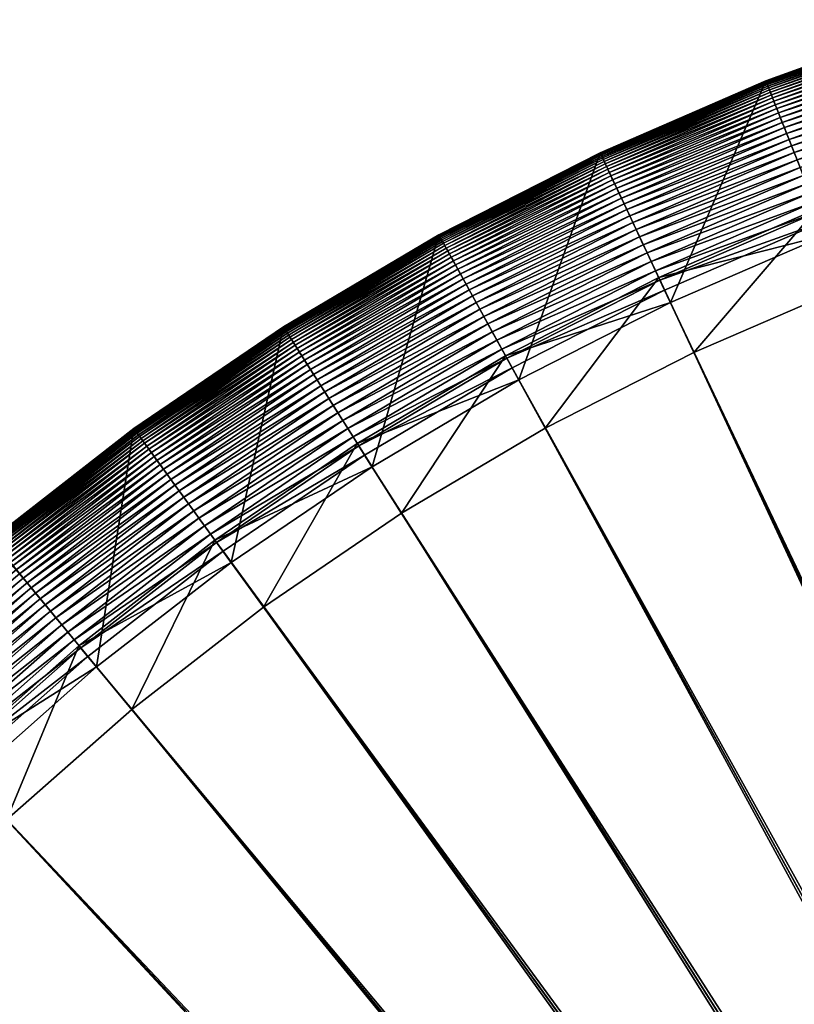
# Model space of a CAD drawing. Header units: millimetres. Extents: x -38.8 to 49.8, y -3.5 to 19.4.
# Tile 169 of 256: x -37.5 to -36.6, y 2.1 to 3.4. Entities that reach past the tile are written whole.
import ezdxf

# ---------------------------------------------------------------- set-up
doc = ezdxf.new("R2010")
doc.units = ezdxf.units.MM
doc.layers.get('0').update_dxf_attribs({"true_color": 0x5890e1})

msp = doc.modelspace()

# ---------------------------------------------------------------- meshes
at = {"color": 206, "true_color": 0x6c0888}
mesh = msp.add_polyface(dxfattribs=at)
corners = [(-36.8048, 3.1909, 3.7911), (-36.6015, 3.2789, 6.5722), (-36.6015, 3.2789, 3.7911), (-36.8048, 3.1909, 6.5722), (-36.6015, 3.2789, 6.5819), (-36.8048, 3.1909, 6.5819), (-36.6013, 3.2786, 6.5915), (-36.8046, 3.1906, 6.5915), (-36.6011, 3.278, 6.601), (-36.8044, 3.19, 6.601), (-36.6008, 3.2771, 6.6105), (-36.804, 3.1892, 6.6105), (-36.6003, 3.2759, 6.62), (-36.8034, 3.188, 6.62), (-36.5997, 3.2744, 6.6293), (-36.8027, 3.1865, 6.6293), (-36.599, 3.2726, 6.6384), (-36.8019, 3.1848, 6.6384), (-36.5981, 3.2704, 6.6475), (-36.8009, 3.1827, 6.6475), (-36.5971, 3.2679, 6.6564), (-36.7998, 3.1802, 6.6564), (-36.596, 3.265, 6.665), (-36.7984, 3.1774, 6.665), (-36.5947, 3.2618, 6.6735), (-36.797, 3.1743, 6.6735), (-36.5933, 3.2582, 6.6818), (-36.7953, 3.1708, 6.6818), (-36.5917, 3.2542, 6.6898), (-36.7935, 3.1669, 6.6898), (-36.59, 3.2498, 6.6976), (-36.7915, 3.1626, 6.6976), (-36.5881, 3.245, 6.7051), (-36.7893, 3.1579, 6.7051), (-36.586, 3.2398, 6.7122), (-36.7869, 3.1529, 6.7122), (-36.7843, 3.1474, 6.7191), (-36.5838, 3.2342, 6.7191), (-36.7816, 3.1415, 6.7256), (-36.5814, 3.2282, 6.7256), (-36.7786, 3.1352, 6.7318), (-36.5788, 3.2217, 6.7318), (-36.7754, 3.1285, 6.7375), (-36.5761, 3.2147, 6.7375), (-36.772, 3.1213, 6.7429), (-36.5731, 3.2073, 6.7429), (-36.7684, 3.1136, 6.7479), (-36.57, 3.1995, 6.7479), (-36.7646, 3.1055, 6.7524), (-36.5667, 3.1911, 6.7524), (-36.7606, 3.0969, 6.7565), (-36.5632, 3.1823, 6.7565), (-36.7563, 3.0878, 6.7601), (-36.5595, 3.173, 6.7601), (-36.7518, 3.0783, 6.7632), (-36.5556, 3.1632, 6.7632), (-36.7471, 3.0682, 6.7657), (-36.5515, 3.1528, 6.7657), (-36.7421, 3.0576, 6.7678), (-36.5472, 3.1419, 6.7678), (-36.7368, 3.0465, 6.7692), (-36.5427, 3.1305, 6.7692), (-36.7314, 3.0349, 6.7701), (-36.538, 3.1186, 6.7701), (-36.7257, 3.0227, 6.7705), (-36.533, 3.1061, 6.7705), (-36.6897, 2.9463, 6.4013), (-36.7328, 3.038, 6.1478), (-36.5393, 3.1218, 6.1478), (-36.5019, 3.0275, 6.4013), (-36.7185, 3.0074, 3.9448), (-36.5268, 3.0904, 3.9448), (-36.393, 3.354, 6.5722), (-36.393, 3.3539, 6.5819), (-36.3929, 3.3536, 6.5915), (-36.3927, 3.353, 6.601), (-36.3924, 3.3521, 6.6105), (-36.392, 3.3509, 6.62)]
mesh.append_faces([[corners[k] for k in face] for face in [(0, 1, 2), (3, 4, 1), (5, 6, 4), (7, 8, 6), (9, 10, 8), (11, 12, 10), (13, 14, 12), (15, 16, 14), (17, 18, 16), (19, 20, 18), (21, 22, 20), (23, 24, 22), (25, 26, 24), (27, 28, 26), (29, 30, 28), (31, 32, 30), (33, 34, 32), (35, 37, 34), (36, 39, 37), (38, 41, 39), (40, 43, 41), (42, 45, 43), (44, 47, 45), (46, 49, 47), (48, 51, 49), (50, 53, 51), (52, 55, 53), (54, 57, 55), (56, 59, 57), (58, 61, 59), (60, 63, 61), (62, 65, 63), (66, 68, 69), (67, 71, 68), (70, 2, 71)]], dxfattribs={"vtx0": -1, "color": 206})
mesh.append_faces([[corners[k] for k in face] for face in [(35, 36, 37), (36, 38, 39), (38, 40, 41), (40, 42, 43), (42, 44, 45), (44, 46, 47), (46, 48, 49), (48, 50, 51), (50, 52, 53), (52, 54, 55), (54, 56, 57), (56, 58, 59), (58, 60, 61), (60, 62, 63), (62, 64, 65), (66, 67, 68), (67, 70, 71), (70, 0, 2), (2, 1, 72), (1, 4, 73), (4, 6, 74), (6, 8, 75), (8, 10, 76), (10, 12, 77)]], dxfattribs={"vtx2": -1, "color": 206})
mesh = msp.add_polyface(dxfattribs=at)
corners = [(-36.6015, 3.2789, 3.7911), (-36.393, 3.354, 6.5722), (-36.393, 3.354, 3.7911), (-36.6015, 3.2789, 6.5722), (-36.393, 3.3539, 6.5819), (-36.6015, 3.2789, 6.5819), (-36.3929, 3.3536, 6.5915), (-36.6013, 3.2786, 6.5915), (-36.3927, 3.353, 6.601), (-36.6011, 3.278, 6.601), (-36.3924, 3.3521, 6.6105), (-36.6008, 3.2771, 6.6105), (-36.392, 3.3509, 6.62), (-36.6003, 3.2759, 6.62), (-36.5997, 3.2744, 6.6293), (-36.3915, 3.3494, 6.6293), (-36.599, 3.2726, 6.6384), (-36.3909, 3.3475, 6.6384), (-36.5981, 3.2704, 6.6475), (-36.3902, 3.3453, 6.6475), (-36.5971, 3.2679, 6.6564), (-36.3894, 3.3427, 6.6564), (-36.596, 3.265, 6.665), (-36.3884, 3.3398, 6.665), (-36.5947, 3.2618, 6.6735), (-36.3873, 3.3364, 6.6735), (-36.5933, 3.2582, 6.6818), (-36.3861, 3.3328, 6.6818), (-36.5917, 3.2542, 6.6898), (-36.3848, 3.3287, 6.6898), (-36.59, 3.2498, 6.6976), (-36.3834, 3.3242, 6.6976), (-36.5881, 3.245, 6.7051), (-36.3818, 3.3193, 6.7051), (-36.586, 3.2398, 6.7122), (-36.38, 3.314, 6.7122), (-36.5838, 3.2342, 6.7191), (-36.3782, 3.3082, 6.7191), (-36.5814, 3.2282, 6.7256), (-36.3762, 3.302, 6.7256), (-36.5788, 3.2217, 6.7318), (-36.374, 3.2954, 6.7318), (-36.5761, 3.2147, 6.7375), (-36.3717, 3.2883, 6.7375), (-36.5731, 3.2073, 6.7429), (-36.3692, 3.2807, 6.7429), (-36.57, 3.1995, 6.7479), (-36.3666, 3.2727, 6.7479), (-36.5667, 3.1911, 6.7524), (-36.3639, 3.2642, 6.7524), (-36.5632, 3.1823, 6.7565), (-36.3609, 3.2551, 6.7565), (-36.5595, 3.173, 6.7601), (-36.3578, 3.2456, 6.7601), (-36.5556, 3.1632, 6.7632), (-36.3546, 3.2355, 6.7632), (-36.5515, 3.1528, 6.7657), (-36.3511, 3.225, 6.7657), (-36.5472, 3.1419, 6.7678), (-36.3475, 3.2138, 6.7678), (-36.5427, 3.1305, 6.7692), (-36.3437, 3.2022, 6.7692), (-36.538, 3.1186, 6.7701), (-36.3397, 3.19, 6.7701), (-36.533, 3.1061, 6.7705), (-36.3356, 3.1772, 6.7705), (-36.5019, 3.0275, 6.4013), (-36.5393, 3.1218, 6.1478), (-36.3408, 3.1932, 6.1478), (-36.5268, 3.0904, 3.9448), (-36.3304, 3.1611, 3.9448)]
mesh.append_faces([[corners[k] for k in face] for face in [(0, 1, 2), (3, 4, 1), (5, 6, 4), (7, 8, 6), (9, 10, 8), (11, 12, 10), (13, 15, 12), (14, 17, 15), (16, 19, 17), (18, 21, 19), (20, 23, 21), (22, 25, 23), (24, 27, 25), (26, 29, 27), (28, 31, 29), (30, 33, 31), (32, 35, 33), (34, 37, 35), (36, 39, 37), (38, 41, 39), (40, 43, 41), (42, 45, 43), (44, 47, 45), (46, 49, 47), (48, 51, 49), (50, 53, 51), (52, 55, 53), (54, 57, 55), (56, 59, 57), (69, 2, 70)]], dxfattribs={"vtx0": -1, "color": 206})
mesh.append_faces([[corners[k] for k in face] for face in [(13, 14, 15), (14, 16, 17), (16, 18, 19), (18, 20, 21), (20, 22, 23), (22, 24, 25), (24, 26, 27), (26, 28, 29), (28, 30, 31), (30, 32, 33), (32, 34, 35), (34, 36, 37), (36, 38, 39), (38, 40, 41), (40, 42, 43), (42, 44, 45), (44, 46, 47), (46, 48, 49), (48, 50, 51), (50, 52, 53), (52, 54, 55), (54, 56, 57), (56, 58, 59), (58, 60, 61), (60, 62, 63), (62, 64, 65), (66, 67, 68), (67, 69, 70), (69, 0, 2)]], dxfattribs={"vtx2": -1, "color": 206})
mesh = msp.add_polyface(dxfattribs=at)
corners = [(-35.5231, 0.0564, 6.3844), (-38.4001, 1.0062, 6.4013), (-35.5191, 0.0701, 6.3844), (-38.4804, 1.0323, 6.7705), (-35.5191, 0.0701, 6.7705), (-35.5143, 0.0835, 6.7705), (-38.3308, 1.1987, 6.4013), (-35.5143, 0.0835, 6.3844), (-38.4093, 1.2298, 6.7705), (-35.5086, 0.0966, 6.7705), (-38.2495, 1.3864, 6.4013), (-35.5086, 0.0966, 6.3844), (-38.326, 1.4224, 6.7705), (-35.5021, 0.1093, 6.7705), (-38.1567, 1.5687, 6.4013), (-35.5021, 0.1093, 6.3844), (-38.2307, 1.6094, 6.7705), (-35.4949, 0.1216, 6.7705), (-38.0525, 1.7447, 6.4013), (-35.4949, 0.1216, 6.3844), (-38.1239, 1.79, 6.7705), (-35.4869, 0.1334, 6.7705), (-37.9376, 1.9139, 6.4013), (-35.4869, 0.1334, 6.3844), (-38.0059, 1.9636, 6.7705), (-35.4781, 0.1447, 6.7705), (-37.8122, 2.0756, 6.4013), (-35.4781, 0.1447, 6.3844), (-37.8773, 2.1294, 6.7705), (-35.4687, 0.1554, 6.7705), (-37.6769, 2.229, 6.4013), (-35.4687, 0.1554, 6.3844), (-37.7385, 2.2868, 6.7705), (-35.4586, 0.1654, 6.7705), (-37.5323, 2.3736, 6.4013), (-35.4586, 0.1654, 6.3844), (-37.5901, 2.4352, 6.7705), (-35.4479, 0.1749, 6.7705), (-37.3788, 2.5089, 6.4013), (-35.4479, 0.1749, 6.3844), (-37.4327, 2.574, 6.7705), (-35.4367, 0.1836, 6.7705), (-37.2172, 2.6343, 6.4013), (-35.4367, 0.1836, 6.3844), (-37.2669, 2.7027, 6.7705), (-35.4249, 0.1916, 6.7705), (-37.0933, 2.8206, 6.7705), (-37.048, 2.7493, 6.4013), (-35.4249, 0.1916, 6.3844), (-35.4126, 0.1989, 6.7705), (-36.9126, 2.9274, 6.7705), (-36.8719, 2.8534, 6.4013), (-35.4126, 0.1989, 6.3844), (-35.3999, 0.2053, 6.7705), (-36.7257, 3.0227, 6.7705), (-36.6897, 2.9463, 6.4013), (-35.3999, 0.2053, 6.3844), (-35.3868, 0.211, 6.7705), (-36.533, 3.1061, 6.7705), (-36.5019, 3.0275, 6.4013), (-35.3868, 0.211, 6.3844), (-35.3734, 0.2158, 6.7705), (-36.3356, 3.1772, 6.7705), (-36.3095, 3.0968, 6.4013), (-35.3734, 0.2158, 6.3844), (-35.3597, 0.2198, 6.7705), (-36.1341, 3.2357, 6.7705), (-36.113, 3.1539, 6.4013), (-35.3597, 0.2198, 6.3844), (-35.3458, 0.2229, 6.7705), (-35.9292, 3.2815, 6.7705), (-35.9134, 3.1985, 6.4013), (-35.3458, 0.2229, 6.3844), (-35.3317, 0.2252, 6.7705), (-35.722, 3.3143, 6.7705), (-35.7114, 3.2305, 6.4013), (-35.3317, 0.2252, 6.3844), (-35.3175, 0.2265, 6.7705), (-35.5077, 3.2497, 6.4013), (-35.3175, 0.2265, 6.3844), (-35.513, 3.3341, 6.7705), (-35.3033, 0.2269, 6.7705), (-35.3033, 3.2562, 6.4013), (-35.3033, 0.2269, 6.3844)]
mesh.append_faces([[corners[k] for k in face] for face in [(0, 1, 2), (2, 6, 7), (7, 10, 11), (11, 14, 15), (15, 18, 19), (19, 22, 23), (23, 26, 27), (27, 30, 31), (31, 34, 35), (35, 38, 39), (39, 42, 43), (44, 45, 46), (43, 47, 48), (46, 49, 50), (48, 51, 52), (50, 53, 54), (52, 55, 56), (54, 57, 58), (56, 59, 60), (58, 61, 62), (60, 63, 64), (62, 65, 66), (64, 67, 68), (66, 69, 70), (68, 71, 72), (70, 73, 74), (72, 75, 76), (76, 78, 79), (79, 82, 83)]], dxfattribs={"vtx0": -1, "color": 206})
mesh.append_faces([[corners[k] for k in face] for face in [(3, 4, 5), (8, 5, 9), (12, 9, 13), (16, 13, 17), (20, 17, 21), (24, 21, 25), (28, 25, 29), (32, 29, 33), (36, 33, 37), (40, 37, 41), (39, 38, 42), (44, 41, 45), (43, 42, 47), (46, 45, 49), (48, 47, 51), (50, 49, 53), (52, 51, 55), (54, 53, 57), (56, 55, 59), (58, 57, 61), (60, 59, 63), (62, 61, 65), (64, 63, 67), (66, 65, 69), (68, 67, 71), (70, 69, 73), (72, 71, 75), (74, 73, 77), (76, 75, 78), (80, 77, 81), (79, 78, 82)]], dxfattribs={"vtx2": -1, "color": 206})
mesh = msp.add_polyface(dxfattribs=at)
corners = [(-37.0022, 3.0903, 3.7911), (-37.0022, 3.0903, 6.5722), (-36.8048, 3.1909, 6.5722), (-36.8048, 3.1909, 3.7911), (-37.0022, 3.0903, 6.5819), (-36.8048, 3.1909, 6.5819), (-37.002, 3.09, 6.5915), (-36.8046, 3.1906, 6.5915), (-37.0017, 3.0895, 6.601), (-36.8044, 3.19, 6.601), (-37.0013, 3.0887, 6.6105), (-36.804, 3.1892, 6.6105), (-37.0006, 3.0875, 6.62), (-36.8034, 3.188, 6.62), (-36.9999, 3.0861, 6.6293), (-36.8027, 3.1865, 6.6293), (-36.9989, 3.0844, 6.6384), (-36.8019, 3.1848, 6.6384), (-36.9978, 3.0823, 6.6475), (-36.8009, 3.1827, 6.6475), (-36.9965, 3.08, 6.6564), (-36.7998, 3.1802, 6.6564), (-36.995, 3.0773, 6.665), (-36.7984, 3.1774, 6.665), (-36.9933, 3.0742, 6.6735), (-36.797, 3.1743, 6.6735), (-36.9915, 3.0708, 6.6818), (-36.7953, 3.1708, 6.6818), (-36.9894, 3.067, 6.6898), (-36.7935, 3.1669, 6.6898), (-36.9871, 3.0629, 6.6976), (-36.7915, 3.1626, 6.6976), (-36.9846, 3.0584, 6.7051), (-36.7893, 3.1579, 6.7051), (-36.9819, 3.0535, 6.7122), (-36.7869, 3.1529, 6.7122), (-36.979, 3.0482, 6.7191), (-36.7843, 3.1474, 6.7191), (-36.9759, 3.0425, 6.7256), (-36.7816, 3.1415, 6.7256), (-36.7786, 3.1352, 6.7318), (-36.9725, 3.0364, 6.7318), (-36.7754, 3.1285, 6.7375), (-36.9689, 3.0299, 6.7375), (-36.772, 3.1213, 6.7429), (-36.9651, 3.0229, 6.7429), (-36.7684, 3.1136, 6.7479), (-36.961, 3.0155, 6.7479), (-36.7646, 3.1055, 6.7524), (-36.6015, 3.2789, 6.5722), (-36.6015, 3.2789, 6.5819), (-36.6013, 3.2786, 6.5915), (-36.6011, 3.278, 6.601), (-36.6008, 3.2771, 6.6105), (-36.6003, 3.2759, 6.62), (-36.5997, 3.2744, 6.6293), (-36.599, 3.2726, 6.6384), (-36.5981, 3.2704, 6.6475), (-36.5971, 3.2679, 6.6564), (-36.596, 3.265, 6.665), (-36.5947, 3.2618, 6.6735), (-36.5933, 3.2582, 6.6818), (-36.5917, 3.2542, 6.6898), (-36.59, 3.2498, 6.6976), (-36.5881, 3.245, 6.7051), (-36.586, 3.2398, 6.7122)]
mesh.append_faces([[corners[k] for k in face] for face in [(0, 2, 3), (1, 5, 2), (4, 7, 5), (6, 9, 7), (8, 11, 9), (10, 13, 11), (12, 15, 13), (14, 17, 15), (16, 19, 17), (18, 21, 19), (20, 23, 21), (22, 25, 23), (24, 27, 25), (26, 29, 27), (28, 31, 29), (30, 33, 31), (32, 35, 33), (34, 37, 35), (36, 39, 37), (38, 40, 39), (41, 42, 40), (43, 44, 42), (45, 46, 44), (47, 48, 46)]], dxfattribs={"vtx0": -1, "color": 206})
mesh.append_faces([[corners[k] for k in face] for face in [(0, 1, 2), (1, 4, 5), (4, 6, 7), (6, 8, 9), (8, 10, 11), (10, 12, 13), (12, 14, 15), (14, 16, 17), (16, 18, 19), (18, 20, 21), (20, 22, 23), (22, 24, 25), (24, 26, 27), (26, 28, 29), (28, 30, 31), (30, 32, 33), (32, 34, 35), (34, 36, 37), (36, 38, 39), (3, 2, 49), (2, 5, 50), (5, 7, 51), (7, 9, 52), (9, 11, 53), (11, 13, 54), (13, 15, 55), (15, 17, 56), (17, 19, 57), (19, 21, 58), (21, 23, 59), (23, 25, 60), (25, 27, 61), (27, 29, 62), (29, 31, 63), (31, 33, 64), (33, 35, 65)]], dxfattribs={"vtx2": -1, "color": 206})
mesh = msp.add_polyface(dxfattribs=at)
corners = [(-37.188, 2.9699, 6.6475), (-36.9965, 3.08, 6.6564), (-36.9978, 3.0823, 6.6475), (-37.1865, 2.9676, 6.6564), (-36.995, 3.0773, 6.665), (-37.1849, 2.965, 6.665), (-36.9933, 3.0742, 6.6735), (-37.183, 2.962, 6.6735), (-36.9915, 3.0708, 6.6818), (-37.1809, 2.9587, 6.6818), (-36.9894, 3.067, 6.6898), (-37.1786, 2.9551, 6.6898), (-36.9871, 3.0629, 6.6976), (-37.1761, 2.9511, 6.6976), (-36.9846, 3.0584, 6.7051), (-37.1734, 2.9468, 6.7051), (-36.9819, 3.0535, 6.7122), (-37.1704, 2.9421, 6.7122), (-36.979, 3.0482, 6.7191), (-37.1671, 2.937, 6.7191), (-36.9759, 3.0425, 6.7256), (-37.1636, 2.9315, 6.7256), (-36.9725, 3.0364, 6.7318), (-37.1599, 2.9256, 6.7318), (-36.9689, 3.0299, 6.7375), (-37.1559, 2.9193, 6.7375), (-36.9651, 3.0229, 6.7429), (-37.1516, 2.9126, 6.7429), (-36.961, 3.0155, 6.7479), (-37.1471, 2.9054, 6.7479), (-36.9567, 3.0076, 6.7524), (-37.1423, 2.8979, 6.7524), (-36.9521, 2.9993, 6.7565), (-37.1372, 2.8898, 6.7565), (-36.9473, 2.9905, 6.7601), (-37.1318, 2.8814, 6.7601), (-36.9422, 2.9812, 6.7632), (-37.1262, 2.8725, 6.7632), (-36.9369, 2.9715, 6.7657), (-37.1202, 2.8631, 6.7657), (-37.1139, 2.8532, 6.7678), (-36.9312, 2.9612, 6.7678), (-37.1074, 2.8428, 6.7692), (-36.9253, 2.9505, 6.7692), (-37.1005, 2.832, 6.7701), (-36.9191, 2.9392, 6.7701), (-37.0933, 2.8206, 6.7705), (-36.9126, 2.9274, 6.7705), (-37.048, 2.7493, 6.4013), (-37.1023, 2.8349, 6.1478), (-36.9208, 2.9423, 6.1478), (-36.8719, 2.8534, 6.4013), (-37.0842, 2.8064, 3.9448), (-36.9045, 2.9126, 3.9448), (-37.0022, 3.0903, 3.7911), (-36.7786, 3.1352, 6.7318), (-36.7754, 3.1285, 6.7375), (-36.772, 3.1213, 6.7429), (-36.7684, 3.1136, 6.7479), (-36.7646, 3.1055, 6.7524), (-36.7606, 3.0969, 6.7565), (-36.7563, 3.0878, 6.7601), (-36.7518, 3.0783, 6.7632), (-36.7471, 3.0682, 6.7657), (-36.7421, 3.0576, 6.7678), (-36.7368, 3.0465, 6.7692), (-36.7314, 3.0349, 6.7701), (-36.7257, 3.0227, 6.7705), (-36.7328, 3.038, 6.1478), (-36.6897, 2.9463, 6.4013), (-36.7185, 3.0074, 3.9448), (-36.8048, 3.1909, 3.7911)]
mesh.append_faces([[corners[k] for k in face] for face in [(0, 1, 2), (3, 4, 1), (5, 6, 4), (7, 8, 6), (9, 10, 8), (11, 12, 10), (13, 14, 12), (15, 16, 14), (17, 18, 16), (19, 20, 18), (21, 22, 20), (23, 24, 22), (25, 26, 24), (27, 28, 26), (29, 30, 28), (31, 32, 30), (33, 34, 32), (35, 36, 34), (37, 38, 36), (39, 41, 38), (40, 43, 41), (42, 45, 43), (44, 47, 45), (48, 50, 51), (49, 53, 50), (52, 54, 53), (30, 60, 59), (32, 61, 60), (34, 62, 61), (36, 63, 62), (38, 64, 63), (41, 65, 64), (43, 66, 65), (45, 67, 66), (51, 68, 69), (50, 70, 68), (53, 71, 70)]], dxfattribs={"vtx0": -1, "color": 206})
mesh.append_faces([[corners[k] for k in face] for face in [(39, 40, 41), (40, 42, 43), (42, 44, 45), (44, 46, 47), (48, 49, 50), (49, 52, 53), (20, 22, 55), (22, 24, 56), (24, 26, 57), (26, 28, 58), (28, 30, 59), (30, 32, 60), (32, 34, 61), (34, 36, 62), (36, 38, 63), (38, 41, 64), (41, 43, 65), (43, 45, 66), (45, 47, 67), (51, 50, 68), (50, 53, 70), (53, 54, 71)]], dxfattribs={"vtx2": -1, "color": 206})
mesh = msp.add_polyface(dxfattribs=at)
corners = [(-37.3761, 2.853, 3.7911), (-37.3761, 2.853, 6.5722), (-37.1929, 2.9776, 6.5722), (-37.1929, 2.9776, 3.7911), (-37.3761, 2.853, 6.5819), (-37.1929, 2.9775, 6.5819), (-37.3759, 2.8528, 6.5915), (-37.1927, 2.9773, 6.5915), (-37.1924, 2.9767, 6.601), (-37.3755, 2.8523, 6.601), (-37.1919, 2.9759, 6.6105), (-37.375, 2.8515, 6.6105), (-37.1912, 2.9749, 6.62), (-37.3742, 2.8504, 6.62), (-37.1903, 2.9735, 6.6293), (-37.3733, 2.8491, 6.6293), (-37.1892, 2.9718, 6.6384), (-37.3721, 2.8475, 6.6384), (-37.188, 2.9699, 6.6475), (-37.3707, 2.8456, 6.6475), (-37.1865, 2.9676, 6.6564), (-37.3692, 2.8435, 6.6564), (-37.1849, 2.965, 6.665), (-37.3673, 2.841, 6.665), (-37.183, 2.962, 6.6735), (-37.3653, 2.8381, 6.6735), (-37.1809, 2.9587, 6.6818), (-37.363, 2.835, 6.6818), (-37.1786, 2.9551, 6.6898), (-37.3605, 2.8315, 6.6898), (-37.1761, 2.9511, 6.6976), (-37.3577, 2.8277, 6.6976), (-37.1734, 2.9468, 6.7051), (-37.3547, 2.8236, 6.7051), (-37.1704, 2.9421, 6.7122), (-37.3514, 2.819, 6.7122), (-37.1671, 2.937, 6.7191), (-37.3479, 2.8141, 6.7191), (-37.1636, 2.9315, 6.7256), (-37.0022, 3.0903, 6.5722), (-37.0022, 3.0903, 3.7911), (-37.0022, 3.0903, 6.5819), (-37.002, 3.09, 6.5915), (-37.0017, 3.0895, 6.601), (-37.0013, 3.0887, 6.6105), (-37.0006, 3.0875, 6.62), (-36.9999, 3.0861, 6.6293), (-36.9989, 3.0844, 6.6384), (-36.9978, 3.0823, 6.6475), (-36.9965, 3.08, 6.6564), (-36.995, 3.0773, 6.665), (-36.9933, 3.0742, 6.6735), (-36.9915, 3.0708, 6.6818), (-36.9894, 3.067, 6.6898), (-36.9871, 3.0629, 6.6976), (-36.9846, 3.0584, 6.7051), (-36.9819, 3.0535, 6.7122), (-36.979, 3.0482, 6.7191), (-36.9759, 3.0425, 6.7256), (-37.1599, 2.9256, 6.7318), (-36.9725, 3.0364, 6.7318), (-37.1559, 2.9193, 6.7375), (-36.9689, 3.0299, 6.7375), (-37.1516, 2.9126, 6.7429), (-36.9651, 3.0229, 6.7429), (-37.1471, 2.9054, 6.7479), (-36.961, 3.0155, 6.7479), (-37.1423, 2.8979, 6.7524), (-36.9567, 3.0076, 6.7524), (-37.1372, 2.8898, 6.7565), (-36.9521, 2.9993, 6.7565), (-37.1318, 2.8814, 6.7601), (-36.9473, 2.9905, 6.7601), (-37.1262, 2.8725, 6.7632), (-36.9422, 2.9812, 6.7632), (-37.1202, 2.8631, 6.7657), (-36.9369, 2.9715, 6.7657), (-37.0842, 2.8064, 3.9448)]
mesh.append_faces([[corners[k] for k in face] for face in [(0, 2, 3), (1, 5, 2), (4, 7, 5), (6, 8, 7), (9, 10, 8), (11, 12, 10), (13, 14, 12), (15, 16, 14), (17, 18, 16), (19, 20, 18), (21, 22, 20), (23, 24, 22), (25, 26, 24), (27, 28, 26), (29, 30, 28), (31, 32, 30), (33, 34, 32), (35, 36, 34), (37, 38, 36), (3, 39, 40), (2, 41, 39), (5, 42, 41), (7, 43, 42), (8, 44, 43), (10, 45, 44), (12, 46, 45), (14, 47, 46), (16, 48, 47)]], dxfattribs={"vtx0": -1, "color": 206})
mesh.append_faces([[corners[k] for k in face] for face in [(0, 1, 2), (1, 4, 5), (4, 6, 7), (3, 2, 39), (2, 5, 41), (5, 7, 42), (7, 8, 43), (8, 10, 44), (10, 12, 45), (12, 14, 46), (14, 16, 47), (16, 18, 48), (18, 20, 49), (20, 22, 50), (22, 24, 51), (24, 26, 52), (26, 28, 53), (28, 30, 54), (30, 32, 55), (32, 34, 56), (34, 36, 57), (36, 38, 58), (38, 59, 60), (59, 61, 62), (61, 63, 64), (63, 65, 66), (65, 67, 68), (67, 69, 70), (69, 71, 72), (71, 73, 74), (73, 75, 76), (77, 3, 40)]], dxfattribs={"vtx2": -1, "color": 206})
mesh = msp.add_polyface(dxfattribs=at)
corners = [(-37.4849, 2.6372, 6.7565), (-37.3092, 2.7609, 6.7601), (-37.3151, 2.769, 6.7565), (-37.4786, 2.6295, 6.7601), (-37.3029, 2.7523, 6.7632), (-37.4718, 2.6213, 6.7632), (-37.2964, 2.7433, 6.7657), (-37.4647, 2.6128, 6.7657), (-37.2895, 2.7339, 6.7678), (-37.4573, 2.6037, 6.7678), (-37.2823, 2.7239, 6.7692), (-37.4494, 2.5943, 6.7692), (-37.2748, 2.7135, 6.7701), (-37.4413, 2.5844, 6.7701), (-37.2669, 2.7027, 6.7705), (-37.3788, 2.5089, 6.4013), (-37.4435, 2.587, 6.1478), (-37.2768, 2.7163, 6.1478), (-37.2172, 2.6343, 6.4013), (-37.2569, 2.689, 3.9448), (-37.4219, 2.561, 3.9448), (-37.3761, 2.853, 3.7911), (-37.3759, 2.8528, 6.5915), (-37.3755, 2.8523, 6.601), (-37.1924, 2.9767, 6.601), (-37.375, 2.8515, 6.6105), (-37.1919, 2.9759, 6.6105), (-37.3742, 2.8504, 6.62), (-37.1912, 2.9749, 6.62), (-37.3733, 2.8491, 6.6293), (-37.1903, 2.9735, 6.6293), (-37.3721, 2.8475, 6.6384), (-37.1892, 2.9718, 6.6384), (-37.3707, 2.8456, 6.6475), (-37.188, 2.9699, 6.6475), (-37.3692, 2.8435, 6.6564), (-37.1865, 2.9676, 6.6564), (-37.3673, 2.841, 6.665), (-37.1849, 2.965, 6.665), (-37.3653, 2.8381, 6.6735), (-37.183, 2.962, 6.6735), (-37.363, 2.835, 6.6818), (-37.1809, 2.9587, 6.6818), (-37.3605, 2.8315, 6.6898), (-37.1786, 2.9551, 6.6898), (-37.3577, 2.8277, 6.6976), (-37.1761, 2.9511, 6.6976), (-37.3547, 2.8236, 6.7051), (-37.1734, 2.9468, 6.7051), (-37.3514, 2.819, 6.7122), (-37.1704, 2.9421, 6.7122), (-37.3479, 2.8141, 6.7191), (-37.1671, 2.937, 6.7191), (-37.344, 2.8089, 6.7256), (-37.1636, 2.9315, 6.7256), (-37.3399, 2.8032, 6.7318), (-37.1599, 2.9256, 6.7318), (-37.3356, 2.7972, 6.7375), (-37.1559, 2.9193, 6.7375), (-37.3309, 2.7908, 6.7429), (-37.1516, 2.9126, 6.7429), (-37.3259, 2.7839, 6.7479), (-37.1471, 2.9054, 6.7479), (-37.3206, 2.7767, 6.7524), (-37.1423, 2.8979, 6.7524), (-37.1372, 2.8898, 6.7565), (-37.1318, 2.8814, 6.7601), (-37.1262, 2.8725, 6.7632), (-37.1202, 2.8631, 6.7657), (-37.1139, 2.8532, 6.7678), (-37.1074, 2.8428, 6.7692), (-37.1005, 2.832, 6.7701), (-37.0933, 2.8206, 6.7705), (-37.1023, 2.8349, 6.1478), (-37.048, 2.7493, 6.4013), (-37.0842, 2.8064, 3.9448), (-37.1929, 2.9776, 3.7911)]
mesh.append_faces([[corners[k] for k in face] for face in [(0, 1, 2), (3, 4, 1), (5, 6, 4), (7, 8, 6), (9, 10, 8), (11, 12, 10), (13, 14, 12), (15, 17, 18), (16, 19, 17), (20, 21, 19), (53, 56, 54), (55, 58, 56), (57, 60, 58), (59, 62, 60), (61, 64, 62), (63, 65, 64), (2, 66, 65), (1, 67, 66), (4, 68, 67), (6, 69, 68), (8, 70, 69), (10, 71, 70), (12, 72, 71), (18, 73, 74), (17, 75, 73), (19, 76, 75)]], dxfattribs={"vtx0": -1, "color": 206})
mesh.append_faces([[corners[k] for k in face] for face in [(15, 16, 17), (22, 23, 24), (23, 25, 26), (25, 27, 28), (27, 29, 30), (29, 31, 32), (31, 33, 34), (33, 35, 36), (35, 37, 38), (37, 39, 40), (39, 41, 42), (41, 43, 44), (43, 45, 46), (45, 47, 48), (47, 49, 50), (49, 51, 52), (51, 53, 54), (53, 55, 56), (55, 57, 58), (57, 59, 60), (59, 61, 62), (61, 63, 64), (63, 2, 65), (2, 1, 66), (1, 4, 67), (4, 6, 68), (6, 8, 69), (8, 10, 70), (10, 12, 71), (12, 14, 72), (18, 17, 73), (17, 19, 75), (19, 21, 76)]], dxfattribs={"vtx2": -1, "color": 206})
mesh = msp.add_polyface(dxfattribs=at)
corners = [(-37.7174, 2.5707, 3.7911), (-37.5512, 2.7173, 6.5722), (-37.5512, 2.7173, 3.7911), (-37.7174, 2.5707, 6.5722), (-37.5512, 2.7172, 6.5819), (-37.7173, 2.5707, 6.5819), (-37.551, 2.717, 6.5915), (-37.7171, 2.5705, 6.5915), (-37.5506, 2.7165, 6.601), (-37.7167, 2.57, 6.601), (-37.5499, 2.7158, 6.6105), (-37.716, 2.5693, 6.6105), (-37.5491, 2.7148, 6.62), (-37.7152, 2.5684, 6.62), (-37.5481, 2.7135, 6.6293), (-37.3761, 2.853, 6.5722), (-37.3761, 2.853, 3.7911), (-37.3761, 2.853, 6.5819), (-37.3759, 2.8528, 6.5915), (-37.3755, 2.8523, 6.601), (-37.375, 2.8515, 6.6105), (-37.3742, 2.8504, 6.62), (-37.3733, 2.8491, 6.6293), (-37.5468, 2.712, 6.6384), (-37.3721, 2.8475, 6.6384), (-37.5453, 2.7102, 6.6475), (-37.3707, 2.8456, 6.6475), (-37.5436, 2.7081, 6.6564), (-37.3692, 2.8435, 6.6564), (-37.5417, 2.7058, 6.665), (-37.3673, 2.841, 6.665), (-37.5394, 2.7031, 6.6735), (-37.3653, 2.8381, 6.6735), (-37.537, 2.7001, 6.6818), (-37.363, 2.835, 6.6818), (-37.5342, 2.6968, 6.6898), (-37.3605, 2.8315, 6.6898), (-37.5312, 2.6931, 6.6976), (-37.3577, 2.8277, 6.6976), (-37.5279, 2.6892, 6.7051), (-37.3547, 2.8236, 6.7051), (-37.5244, 2.6849, 6.7122), (-37.3514, 2.819, 6.7122), (-37.5205, 2.6802, 6.7191), (-37.3479, 2.8141, 6.7191), (-37.5164, 2.6752, 6.7256), (-37.344, 2.8089, 6.7256), (-37.5119, 2.6698, 6.7318), (-37.3399, 2.8032, 6.7318), (-37.5072, 2.6641, 6.7375), (-37.3356, 2.7972, 6.7375), (-37.5021, 2.6579, 6.7429), (-37.3309, 2.7908, 6.7429), (-37.4967, 2.6514, 6.7479), (-37.3259, 2.7839, 6.7479), (-37.491, 2.6445, 6.7524), (-37.3206, 2.7767, 6.7524), (-37.4849, 2.6372, 6.7565), (-37.3151, 2.769, 6.7565), (-37.4786, 2.6295, 6.7601), (-37.3092, 2.7609, 6.7601), (-37.4718, 2.6213, 6.7632), (-37.3029, 2.7523, 6.7632), (-37.4219, 2.561, 3.9448)]
mesh.append_faces([[corners[k] for k in face] for face in [(0, 1, 2), (3, 4, 1), (5, 6, 4), (7, 8, 6), (9, 10, 8), (11, 12, 10), (13, 14, 12), (2, 15, 16), (1, 17, 15), (4, 18, 17), (6, 19, 18), (8, 20, 19), (10, 21, 20), (12, 22, 21), (14, 24, 22), (23, 26, 24), (25, 28, 26), (27, 30, 28), (29, 32, 30), (31, 34, 32), (33, 36, 34), (35, 38, 36), (37, 40, 38), (39, 42, 40), (41, 44, 42), (43, 46, 44), (45, 48, 46), (47, 50, 48), (49, 52, 50), (51, 54, 52), (53, 56, 54), (55, 58, 56)]], dxfattribs={"vtx0": -1, "color": 206})
mesh.append_faces([[corners[k] for k in face] for face in [(2, 1, 15), (1, 4, 17), (4, 6, 18), (6, 8, 19), (8, 10, 20), (10, 12, 21), (12, 14, 22), (14, 23, 24), (23, 25, 26), (25, 27, 28), (27, 29, 30), (29, 31, 32), (31, 33, 34), (33, 35, 36), (35, 37, 38), (37, 39, 40), (39, 41, 42), (41, 43, 44), (43, 45, 46), (45, 47, 48), (47, 49, 50), (49, 51, 52), (51, 53, 54), (53, 55, 56), (55, 57, 58), (57, 59, 60), (59, 61, 62), (63, 2, 16)]], dxfattribs={"vtx2": -1, "color": 206})
mesh = msp.add_polyface(dxfattribs=at)
corners = [(-37.7483, 2.296, 6.7701), (-37.5901, 2.4352, 6.7705), (-37.5993, 2.445, 6.7701), (-37.6769, 2.229, 6.4013), (-37.6017, 2.4476, 6.1478), (-37.5323, 2.3736, 6.4013), (-37.7508, 2.2984, 6.1478), (-37.5785, 2.4229, 3.9448), (-37.714, 2.5672, 6.6293), (-37.5468, 2.712, 6.6384), (-37.5481, 2.7135, 6.6293), (-37.7127, 2.5658, 6.6384), (-37.5453, 2.7102, 6.6475), (-37.7111, 2.5641, 6.6475), (-37.5436, 2.7081, 6.6564), (-37.7092, 2.5621, 6.6564), (-37.5417, 2.7058, 6.665), (-37.7071, 2.5599, 6.665), (-37.5394, 2.7031, 6.6735), (-37.7048, 2.5573, 6.6735), (-37.537, 2.7001, 6.6818), (-37.7021, 2.5545, 6.6818), (-37.6992, 2.5514, 6.6898), (-37.5342, 2.6968, 6.6898), (-37.6959, 2.5479, 6.6976), (-37.5312, 2.6931, 6.6976), (-37.6924, 2.5442, 6.7051), (-37.5279, 2.6892, 6.7051), (-37.6886, 2.5401, 6.7122), (-37.5244, 2.6849, 6.7122), (-37.6844, 2.5357, 6.7191), (-37.5205, 2.6802, 6.7191), (-37.68, 2.531, 6.7256), (-37.5164, 2.6752, 6.7256), (-37.6752, 2.5259, 6.7318), (-37.5119, 2.6698, 6.7318), (-37.6701, 2.5204, 6.7375), (-37.5072, 2.6641, 6.7375), (-37.6647, 2.5146, 6.7429), (-37.5021, 2.6579, 6.7429), (-37.6589, 2.5085, 6.7479), (-37.4967, 2.6514, 6.7479), (-37.6527, 2.5019, 6.7524), (-37.491, 2.6445, 6.7524), (-37.6462, 2.495, 6.7565), (-37.4849, 2.6372, 6.7565), (-37.6394, 2.4877, 6.7601), (-37.4786, 2.6295, 6.7601), (-37.6321, 2.48, 6.7632), (-37.4718, 2.6213, 6.7632), (-37.6245, 2.4719, 6.7657), (-37.4647, 2.6128, 6.7657), (-37.6165, 2.4634, 6.7678), (-37.4573, 2.6037, 6.7678), (-37.6081, 2.4544, 6.7692), (-37.4494, 2.5943, 6.7692), (-37.4413, 2.5844, 6.7701), (-37.4327, 2.574, 6.7705), (-37.4435, 2.587, 6.1478), (-37.3788, 2.5089, 6.4013), (-37.4219, 2.561, 3.9448), (-37.7174, 2.5707, 3.7911), (-37.5512, 2.7173, 3.7911), (-37.2964, 2.7433, 6.7657), (-37.2895, 2.7339, 6.7678), (-37.2823, 2.7239, 6.7692), (-37.2748, 2.7135, 6.7701), (-37.2669, 2.7027, 6.7705), (-37.2569, 2.689, 3.9448)]
mesh.append_faces([[corners[k] for k in face] for face in [(0, 1, 2), (3, 4, 5), (6, 7, 4), (8, 9, 10), (11, 12, 9), (13, 14, 12), (15, 16, 14), (17, 18, 16), (19, 20, 18), (21, 23, 20), (22, 25, 23), (24, 27, 25), (26, 29, 27), (28, 31, 29), (30, 33, 31), (32, 35, 33), (34, 37, 35), (36, 39, 37), (38, 41, 39), (40, 43, 41), (42, 45, 43), (44, 47, 45), (46, 49, 47), (48, 51, 49), (50, 53, 51), (52, 55, 53), (54, 56, 55), (2, 57, 56), (5, 58, 59), (4, 60, 58), (7, 62, 60)]], dxfattribs={"vtx0": -1, "color": 206})
mesh.append_faces([[corners[k] for k in face] for face in [(21, 22, 23), (22, 24, 25), (24, 26, 27), (26, 28, 29), (28, 30, 31), (30, 32, 33), (32, 34, 35), (34, 36, 37), (36, 38, 39), (38, 40, 41), (40, 42, 43), (42, 44, 45), (44, 46, 47), (46, 48, 49), (48, 50, 51), (50, 52, 53), (52, 54, 55), (54, 2, 56), (2, 1, 57), (5, 4, 58), (4, 7, 60), (7, 61, 62), (49, 51, 63), (51, 53, 64), (53, 55, 65), (55, 56, 66), (56, 57, 67), (58, 60, 68)]], dxfattribs={"vtx2": -1, "color": 206})
mesh = msp.add_polyface(dxfattribs=at)
corners = [(-38.6439, 0, 6.7705), (-35.5298, 0.0142, 6.7705), (-38.6373, 0.2098, 6.7705), (-35.5302, 0, 6.3844), (-38.5594, 0, 6.4013), (-38.553, 0.2045, 6.4013), (-35.5284, 0.0284, 6.7705), (-38.6176, 0.4187, 6.7705), (-35.5298, 0.0142, 6.3844), (-38.5338, 0.4081, 6.4013), (-35.5262, 0.0425, 6.7705), (-38.5848, 0.626, 6.7705), (-35.5284, 0.0284, 6.3844), (-38.5018, 0.6101, 6.4013), (-35.5231, 0.0564, 6.7705), (-38.539, 0.8308, 6.7705), (-35.5262, 0.0425, 6.3844), (-38.4571, 0.8098, 6.4013), (-35.5191, 0.0701, 6.7705), (-38.4804, 1.0323, 6.7705), (-35.5231, 0.0564, 6.3844), (-38.4001, 1.0062, 6.4013), (-35.5143, 0.0835, 6.7705), (-38.4093, 1.2298, 6.7705), (-35.5191, 0.0701, 6.3844), (-38.3308, 1.1987, 6.4013), (-35.5086, 0.0966, 6.7705), (-38.326, 1.4224, 6.7705), (-35.5143, 0.0835, 6.3844), (-38.2495, 1.3864, 6.4013), (-35.5021, 0.1093, 6.7705), (-38.2307, 1.6094, 6.7705), (-35.5086, 0.0966, 6.3844), (-38.1567, 1.5687, 6.4013), (-35.4949, 0.1216, 6.7705), (-38.1239, 1.79, 6.7705), (-35.5021, 0.1093, 6.3844), (-38.0525, 1.7447, 6.4013), (-38.1564, 1.8107, 6.7678), (-38.0272, 1.9791, 6.7692), (-38.0371, 1.9863, 6.7678), (-38.1461, 1.8041, 6.7692), (-38.0168, 1.9715, 6.7701), (-38.1352, 1.7972, 6.7701), (-38.0059, 1.9636, 6.7705), (-35.4869, 0.1334, 6.7705), (-35.4949, 0.1216, 6.3844), (-37.9376, 1.9139, 6.4013), (-38.1381, 1.7991, 6.1478), (-38.0196, 1.9735, 6.1478), (-37.9922, 1.9537, 3.9448), (-38.1174, 2.0446, 6.7191), (-38.1121, 2.0408, 6.7256), (-37.9785, 2.2131, 6.7256), (-38.1065, 2.0367, 6.7318), (-37.9731, 2.2087, 6.7318), (-38.1005, 2.0323, 6.7375), (-37.9673, 2.2039, 6.7375), (-38.094, 2.0276, 6.7429), (-37.9612, 2.1988, 6.7429), (-38.0872, 2.0226, 6.7479), (-37.9547, 2.1935, 6.7479), (-38.0799, 2.0174, 6.7524), (-37.9478, 2.1877, 6.7524), (-38.0723, 2.0118, 6.7565), (-37.9405, 2.1817, 6.7565), (-38.0641, 2.0059, 6.7601), (-37.9327, 2.1753, 6.7601), (-38.0556, 1.9997, 6.7632), (-37.9246, 2.1686, 6.7632), (-38.0466, 1.9931, 6.7657), (-37.916, 2.1615, 6.7657), (-37.907, 2.154, 6.7678), (-37.8976, 2.1462, 6.7692), (-37.8877, 2.138, 6.7701), (-37.8773, 2.1294, 6.7705), (-35.4781, 0.1447, 6.7705), (-35.4869, 0.1334, 6.3844), (-37.8122, 2.0756, 6.4013), (-37.8903, 2.1402, 6.1478), (-37.8643, 2.1186, 3.9448), (-38.1563, 2.0729, 3.7911), (-38.0205, 2.2479, 3.7911), (-35.4687, 0.1554, 6.7705), (-37.7385, 2.2868, 6.7705), (-35.4781, 0.1447, 6.3844), (-37.6769, 2.229, 6.4013), (-35.4586, 0.1654, 6.7705), (-37.5901, 2.4352, 6.7705), (-35.4687, 0.1554, 6.3844), (-37.5323, 2.3736, 6.4013), (-35.4479, 0.1749, 6.7705), (-37.4327, 2.574, 6.7705), (-35.4586, 0.1654, 6.3844), (-37.3788, 2.5089, 6.4013), (-35.4367, 0.1836, 6.7705), (-37.2669, 2.7027, 6.7705)]
mesh.append_faces([[corners[k] for k in face] for face in [(0, 1, 2), (2, 6, 7), (7, 10, 11), (11, 14, 15), (15, 18, 19), (19, 22, 23), (23, 26, 27), (27, 30, 31), (31, 34, 35), (38, 39, 40), (41, 42, 39), (43, 44, 42), (35, 45, 44), (37, 49, 47), (48, 50, 49), (70, 72, 71), (40, 73, 72), (39, 74, 73), (42, 75, 74), (44, 76, 75), (47, 79, 78), (49, 80, 79), (50, 82, 80), (75, 83, 84), (84, 87, 88), (88, 91, 92), (92, 95, 96)]], dxfattribs={"vtx0": -1, "color": 206})
mesh.append_faces([[corners[k] for k in face] for face in [(3, 4, 5), (8, 5, 9), (12, 9, 13), (16, 13, 17), (20, 17, 21), (24, 21, 25), (28, 25, 29), (32, 29, 33), (36, 33, 37), (46, 37, 47), (37, 48, 49), (51, 52, 53), (52, 54, 55), (54, 56, 57), (56, 58, 59), (58, 60, 61), (60, 62, 63), (62, 64, 65), (64, 66, 67), (66, 68, 69), (68, 70, 71), (70, 40, 72), (40, 39, 73), (39, 42, 74), (42, 44, 75), (77, 47, 78), (47, 49, 79), (49, 50, 80), (50, 81, 82), (85, 78, 86), (89, 86, 90), (93, 90, 94)]], dxfattribs={"vtx2": -1, "color": 206})

doc.saveas('drawing.dxf')
